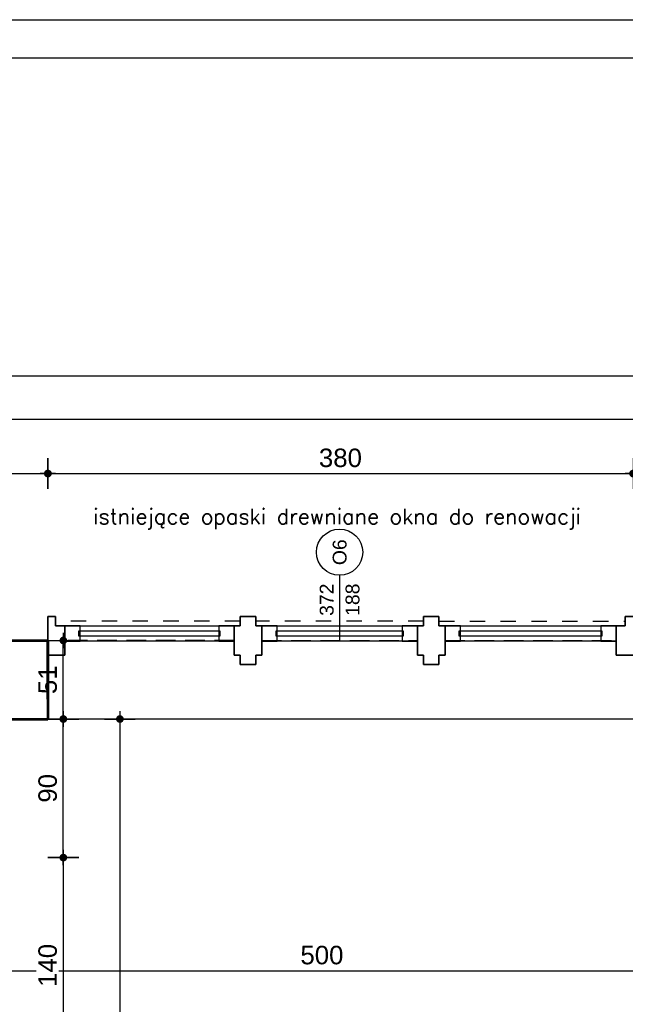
# Model space of a CAD drawing. Header units: millimetres. Extents: x 11979 to 37895, y 18730 to 47884.
# Tile 227 of 256: x 34705 to 35098, y 44872 to 45512. Entities that reach past the tile are written whole.
import ezdxf
from ezdxf.enums import TextEntityAlignment as Align

# ---------------------------------------------------------------- set-up
doc = ezdxf.new("R2010")
doc.units = ezdxf.units.MM
doc.linetypes.add('4002', pattern=[2, 1, -1])
doc.linetypes.add('DASHED', pattern=[19.05, 12.7, -6.35])
for name, color, linetype in [('-LI-WIDOK', 2, 'Continuous'), ('-RAMKA', 2, 'Continuous'), ('-WYMIAR', 8, 'Continuous'), ('_PROJEKTOWANE', 5, 'Continuous'), ('PROJEKTOWANE', 5, 'Continuous')]:
    doc.layers.add(name, color=color, linetype=linetype)
for name, color, linetype, lineweight in [('-ŚCIANY DZIAŁOWE', 3, 'Continuous', 35), ('-ŚCIANY NOŚNE', 4, 'Continuous', 53), ('CIENKA - KRESKOWANIA', 254, 'Continuous', 0)]:
    doc.layers.add(name, color=color, linetype=linetype, lineweight=lineweight)
doc.layers.add('DO USU', color=7, linetype='Continuous', true_color=0x969696)
doc.styles.add('ARIAL', font='arial.ttf', dxfattribs={"height": 0.5})
doc.styles.add('SIMPLEX', font='simplex')
doc.styles.get("Standard").update_dxf_attribs({"font": 'arial.ttf'})
doc.dimstyles.new('CZA-KROPKA-50', dxfattribs={"dimtxt": 12, "dimasz": 1, "dimexe": 2, "dimexo": 25, "dimgap": 4, "dimtad": 1, "dimdec": 1, "dimrnd": 0.5, "dimzin": 9, "dimdsep": 46, "dimtxsty": 'Standard', "dimblk": 'CZA-KROPKA', "dimblk1": 'CZA-KROPKA', "dimblk2": 'CZA-KROPKA', "dimsah": 1, "dimcen": -20, "dimse1": 1, "dimse2": 1, "dimclrd": 8, "dimclre": 8, "dimclrt": 9, "dimadec": 0, "dimazin": 0, "dimtfac": 1, "dimtdec": 1, "dimtmove": 1, "dimatfit": 3, "dimldrblk": 'CZA-KROPKA', "dimfxl": 1, "dimtolj": 1, "dimtzin": 9, "dimarcsym": 0})

# ---------------------------------------------------------------- blocks, each defined once
blk = doc.blocks.new('CZA-KROPKA')
at = {"layer": '-WYMIAR', "linetype": 'ByBlock'}
for p, q in [((0, 10), (0, -10)), ((5, 0), (-5, 0))]:
    blk.add_line(p, q, dxfattribs=at)
at = {"layer": '-WYMIAR', "linetype": 'ByBlock', "const_width": 2.5}
blk.add_lwpolyline([(-1.25, 0, 1), (1.25, 0, 1)], format="xyb", close=True, dxfattribs=at)
blk = doc.blocks.new('*D2683')
at = {"layer": '-LI-WIDOK', "color": 8, "lineweight": -2}
blk.add_line((34651.93, 44893.93), (35149.93, 44893.93), dxfattribs=at)
at = {"layer": 'Defpoints', "color": 0}
for p in [(34650.93, 44897.43), (35150.93, 44897.43), (35150.93, 44893.93)]:
    blk.add_point(p, dxfattribs=at)
at = {"layer": '-LI-WIDOK', "color": 8, "lineweight": -2, "rotation": 180}
blk.add_blockref('CZA-KROPKA', (34650.93, 44893.93), dxfattribs=at)
at = {"layer": '-LI-WIDOK', "color": 8, "lineweight": -2}
blk.add_blockref('CZA-KROPKA', (35150.93, 44893.93), dxfattribs=at)
at = {"layer": '-LI-WIDOK', "color": 9, "insert": (34900.93, 44904.06), "char_height": 12, "attachment_point": 5}
blk.add_mtext('\\A1;500', dxfattribs=at)
blk = doc.blocks.new('*D2695')
at = {"layer": '-LI-WIDOK', "color": 8, "lineweight": -2}
blk.add_line((34733.01, 45058.43), (34733.01, 45107.43), dxfattribs=at)
at = {"layer": 'Defpoints', "color": 0}
for p in [(34733.01, 45108.43), (34733.93, 45108.43), (34733.01, 45057.43)]:
    blk.add_point(p, dxfattribs=at)
at = {"layer": '-LI-WIDOK', "color": 8, "lineweight": -2}
for p, rotation in [((34733.01, 45108.43), 90), ((34733.01, 45057.43), 270)]:
    blk.add_blockref('CZA-KROPKA', p, dxfattribs=dict(at, rotation=rotation))
at = {"layer": '-LI-WIDOK', "color": 9, "insert": (34722.88, 45082.93), "char_height": 12, "attachment_point": 5, "rotation": 90}
blk.add_mtext('\\A1;51', dxfattribs=at)
blk = doc.blocks.new('*D2722')
at = {"layer": '-LI-WIDOK', "color": 8, "lineweight": -2}
blk.add_line((34588.93, 45216.84), (34722, 45216.84), dxfattribs=at)
at = {"layer": 'Defpoints', "color": 0}
for p in [(34723, 45216.84), (34723, 45022.13), (34587.93, 45016.13)]:
    blk.add_point(p, dxfattribs=at)
at = {"layer": '-LI-WIDOK', "color": 8, "lineweight": -2, "rotation": 180}
blk.add_blockref('CZA-KROPKA', (34587.93, 45216.84), dxfattribs=at)
at = {"layer": '-LI-WIDOK', "color": 8, "lineweight": -2}
blk.add_blockref('CZA-KROPKA', (34723, 45216.84), dxfattribs=at)
at = {"layer": '-LI-WIDOK', "color": 9, "insert": (34655.46, 45226.97), "char_height": 12, "attachment_point": 5}
blk.add_mtext('\\A1;135', dxfattribs=at)
blk = doc.blocks.new('*D2723')
at = {"layer": '-LI-WIDOK', "color": 8, "lineweight": -2}
blk.add_line((34723.93, 45216.84), (35101.93, 45216.84), dxfattribs=at)
at = {"layer": 'Defpoints', "color": 0}
for p in [(35102.93, 45216.84), (34722.93, 45022.13), (35102.93, 45022.13)]:
    blk.add_point(p, dxfattribs=at)
at = {"layer": '-LI-WIDOK', "color": 8, "lineweight": -2, "rotation": 180}
blk.add_blockref('CZA-KROPKA', (34722.93, 45216.84), dxfattribs=at)
at = {"layer": '-LI-WIDOK', "color": 8, "lineweight": -2}
blk.add_blockref('CZA-KROPKA', (35102.93, 45216.84), dxfattribs=at)
at = {"layer": '-LI-WIDOK', "color": 9, "insert": (34912.93, 45226.97), "char_height": 12, "attachment_point": 5}
blk.add_mtext('\\A1;380', dxfattribs=at)
blk = doc.blocks.new('*D2736')
at = {"layer": '-LI-WIDOK', "color": 8, "lineweight": -2}
blk.add_line((34132.93, 45252.2), (35187.93, 45252.2), dxfattribs=at)
at = {"layer": 'Defpoints', "color": 0}
for p in [(35188.93, 45252.2), (34131.93, 45022.13), (35188.93, 45022.13)]:
    blk.add_point(p, dxfattribs=at)
at = {"layer": '-LI-WIDOK', "color": 8, "lineweight": -2, "rotation": 180}
blk.add_blockref('CZA-KROPKA', (34131.93, 45252.2), dxfattribs=at)
at = {"layer": '-LI-WIDOK', "color": 8, "lineweight": -2}
blk.add_blockref('CZA-KROPKA', (35188.93, 45252.2), dxfattribs=at)
at = {"layer": '-LI-WIDOK', "color": 9, "insert": (34660.43, 45262.32), "char_height": 12, "attachment_point": 5}
blk.add_mtext('\\A1;1057', dxfattribs=at)
blk = doc.blocks.new('*D2738')
at = {"layer": '-LI-WIDOK', "color": 8, "lineweight": -2}
blk.add_line((34132.93, 45280.39), (36311.93, 45280.39), dxfattribs=at)
at = {"layer": 'Defpoints', "color": 0}
for p in [(36312.93, 45280.39), (34131.93, 45022.13), (36312.93, 44721.13)]:
    blk.add_point(p, dxfattribs=at)
at = {"layer": '-LI-WIDOK', "color": 8, "lineweight": -2, "rotation": 180}
blk.add_blockref('CZA-KROPKA', (34131.93, 45280.39), dxfattribs=at)
at = {"layer": '-LI-WIDOK', "color": 8, "lineweight": -2}
blk.add_blockref('CZA-KROPKA', (36312.93, 45280.39), dxfattribs=at)
at = {"layer": '-LI-WIDOK', "color": 9, "insert": (35222.43, 45290.52), "char_height": 12, "attachment_point": 5}
blk.add_mtext('\\A1;2181', dxfattribs=at)
blk = doc.blocks.new('*D2791')
at = {"layer": '-ŚCIANY DZIAŁOWE', "color": 8, "lineweight": -2}
blk.add_line((34733, 44966.43), (34733, 44828.43), dxfattribs=at)
at = {"layer": 'Defpoints', "color": 0}
for p in [(34650.93, 44967.43), (34650.93, 44827.43), (34733, 44827.43)]:
    blk.add_point(p, dxfattribs=at)
at = {"layer": '-ŚCIANY DZIAŁOWE', "color": 8, "lineweight": -2}
for p, rotation in [((34733, 44967.43), 90), ((34733, 44827.43), 270)]:
    blk.add_blockref('CZA-KROPKA', p, dxfattribs=dict(at, rotation=rotation))
at = {"layer": '-ŚCIANY DZIAŁOWE', "color": 9, "insert": (34722.87, 44897.43), "char_height": 12, "attachment_point": 5, "rotation": 90, "bg_fill": 3, "box_fill_scale": 1.1, "bg_fill_color": 257, "bg_fill_transparency": 0}
blk.add_mtext('\\A1;140', dxfattribs=at)
blk = doc.blocks.new('*D2792')
at = {"layer": '-ŚCIANY DZIAŁOWE', "color": 8, "lineweight": -2}
blk.add_line((34733.01, 44968.43), (34733.01, 45056.43), dxfattribs=at)
at = {"layer": 'Defpoints', "color": 0}
for p in [(34650.93, 45057.43), (34733.01, 45057.43), (34650.93, 44967.43)]:
    blk.add_point(p, dxfattribs=at)
at = {"layer": '-ŚCIANY DZIAŁOWE', "color": 8, "lineweight": -2}
for p, rotation in [((34733.01, 45057.43), 90), ((34733.01, 44967.43), 270)]:
    blk.add_blockref('CZA-KROPKA', p, dxfattribs=dict(at, rotation=rotation))
at = {"layer": '-ŚCIANY DZIAŁOWE', "color": 9, "insert": (34722.88, 45012.43), "char_height": 12, "attachment_point": 5, "rotation": 90, "bg_fill": 3, "box_fill_scale": 1.1, "bg_fill_color": 257, "bg_fill_transparency": 0}
blk.add_mtext('\\A1;90', dxfattribs=at)
blk = doc.blocks.new('RAMAMAMA')
at = {"layer": '-RAMKA', "color": 8}
blk.add_line((11414.16, 27756.74), (14914.16, 27756.74), dxfattribs=at)
at = {"layer": '-RAMKA', "color": 2}
blk.add_line((14889.16, 27731.74), (11539.16, 27731.74), dxfattribs=at)
blk = doc.blocks.new('*D2931')
at = {"layer": '_PROJEKTOWANE', "color": 8, "lineweight": -2}
blk.add_line((34769.74, 45056.43), (34769.74, 44271.43), dxfattribs=at)
at = {"layer": 'Defpoints', "color": 0}
for p in [(34781.58, 45057.43), (34769.74, 44270.43), (34781.58, 44270.43)]:
    blk.add_point(p, dxfattribs=at)
at = {"layer": '_PROJEKTOWANE', "color": 8, "lineweight": -2}
for p, rotation in [((34769.74, 45057.43), 90), ((34769.74, 44270.43), 270)]:
    blk.add_blockref('CZA-KROPKA', p, dxfattribs=dict(at, rotation=rotation))
at = {"layer": '_PROJEKTOWANE', "color": 9, "insert": (34759.61, 44663.93), "char_height": 12, "attachment_point": 5, "rotation": 90}
blk.add_mtext('\\A1;787', dxfattribs=at)

msp = doc.modelspace()

# ---------------------------------------------------------------- linework, layer by layer
at = {"layer": '-LI-WIDOK', "linetype": 'DASHED'}
for p, q in [((34843.93, 45108.43), (34733.93, 45108.43)), ((34861.93, 45108.43), (34962.93, 45108.43)), ((34980.93, 45108.43), (35091.93, 45108.43))]:
    msp.add_line(p, q, dxfattribs=at)
at = {"layer": '-LI-WIDOK'}
msp.add_line((35102.93, 45057.43), (34722.93, 45057.43), dxfattribs=at)
at = {"layer": '-ŚCIANY DZIAŁOWE'}
for p, q in [((34722.93, 45117.93), (34722.93, 45123.93)), ((34722.93, 45123.93), (34727.93, 45123.93)), ((34727.93, 45123.93), (34727.93, 45117.93)), ((34852.93, 45123.93), (34847.93, 45123.93)), ((34847.93, 45123.93), (34847.93, 45117.93)), ((34852.93, 45123.93), (34857.93, 45123.93)), ((34857.93, 45123.93), (34857.93, 45117.93)), ((34971.93, 45123.93), (34966.93, 45123.93)), ((34966.93, 45123.93), (34966.93, 45117.93)), ((34971.93, 45123.93), (34976.93, 45123.93)), ((34976.93, 45123.93), (34976.93, 45117.93)), ((35102.93, 45123.93), (35097.93, 45123.93)), ((35097.93, 45123.93), (35097.93, 45117.93)), ((34722.93, 45117.93), (34722.93, 45108.43)), ((34727.93, 45117.93), (34733.93, 45117.93)), ((34733.93, 45117.93), (34733.93, 45098.93)), ((34733.93, 45098.93), (34733.93, 45117.93)), ((34847.93, 45117.93), (34843.93, 45117.93)), ((34843.93, 45117.93), (34843.93, 45098.93)), ((34857.93, 45117.93), (34861.93, 45117.93)), ((34861.93, 45117.93), (34861.93, 45098.93)), ((34966.93, 45117.93), (34962.93, 45117.93)), ((34962.93, 45117.93), (34962.93, 45098.93)), ((34976.93, 45117.93), (34980.93, 45117.93)), ((34980.93, 45117.93), (34980.93, 45098.93)), ((35097.93, 45117.93), (35091.93, 45117.93)), ((35091.93, 45117.93), (35091.93, 45098.93)), ((34722.93, 45108.43), (34722.93, 45070.43)), ((34733.93, 45098.93), (34722.93, 45098.93)), ((34843.93, 45098.93), (34847.93, 45098.93)), ((34847.93, 45092.93), (34847.93, 45098.93)), ((34857.93, 45098.93), (34861.93, 45098.93)), ((34857.93, 45092.93), (34857.93, 45098.93)), ((34962.93, 45098.93), (34966.93, 45098.93)), ((34966.93, 45092.93), (34966.93, 45098.93)), ((34976.93, 45098.93), (34980.93, 45098.93)), ((34976.93, 45092.93), (34976.93, 45098.93)), ((35091.93, 45098.93), (35102.93, 45098.93)), ((34852.93, 45092.93), (34847.93, 45092.93)), ((34852.93, 45092.93), (34857.93, 45092.93)), ((34971.93, 45092.93), (34966.93, 45092.93)), ((34971.93, 45092.93), (34976.93, 45092.93))]:
    msp.add_line(p, q, dxfattribs=at)
at = {"layer": '-ŚCIANY NOŚNE'}
for p, q in [((34612.93, 45108.43), (34722.93, 45108.43)), ((34722.93, 45108.43), (34722.93, 45057.43)), ((34722.93, 45070.43), (34722.93, 45108.43)), ((34650.93, 45057.43), (34722.93, 45057.43))]:
    msp.add_line(p, q, dxfattribs=at)
at = {"layer": 'CIENKA - KRESKOWANIA', "linetype": 'DASHED', "ltscale": 0.5}
for p, q in [((34733.93, 45117.93), (34847.93, 45117.93)), ((34857.93, 45117.93), (34966.93, 45117.93)), ((34976.93, 45117.93), (35097.93, 45117.93))]:
    msp.add_line(p, q, dxfattribs=at)
at = {"layer": 'DO USU', "linetype": '4002', "ltscale": 10}
for p, q in [((34847.93, 45120.93), (34727.93, 45120.93)), ((34966.93, 45120.93), (34857.93, 45120.93)), ((34976.93, 45120.93), (35097.93, 45120.93))]:
    msp.add_line(p, q, dxfattribs=at)
at = {"layer": 'PROJEKTOWANE'}
msp.add_line((34912.41, 45150.75), (34912.43, 45107.93), dxfattribs=at)
for points in [[(34733.93, 45107.93), (34743.93, 45107.93), (34743.93, 45117.93), (34733.93, 45117.93)], [(34843.93, 45107.93), (34733.93, 45107.93), (34733.93, 45117.93), (34843.93, 45117.93)], [(34833.93, 45107.93), (34843.93, 45107.93), (34843.93, 45117.93), (34833.93, 45117.93)], [(34861.93, 45107.93), (34871.93, 45107.93), (34871.93, 45117.93), (34861.93, 45117.93)], [(34861.93, 45117.93), (34962.93, 45117.93), (34962.93, 45107.93), (34861.93, 45107.93)], [(34952.93, 45107.93), (34962.93, 45107.93), (34962.93, 45117.93), (34952.93, 45117.93)], [(34980.93, 45107.93), (34990.93, 45107.93), (34990.93, 45117.93), (34980.93, 45117.93)], [(34980.93, 45117.93), (35091.93, 45117.93), (35091.93, 45107.93), (34980.93, 45107.93)], [(35081.93, 45107.93), (35091.93, 45107.93), (35091.93, 45117.93), (35081.93, 45117.93)], [(34742.93, 45114.43), (34742.93, 45111.43), (34834.93, 45111.43), (34834.93, 45114.43)], [(34870.93, 45114.43), (34870.93, 45111.43), (34953.93, 45111.43), (34953.93, 45114.43)], [(34989.93, 45114.43), (34989.93, 45111.43), (35082.93, 45111.43), (35082.93, 45114.43)]]:
    msp.add_lwpolyline(points, close=True, dxfattribs=at)
msp.add_circle((34912.41, 45165.75), 15, dxfattribs=at)

# ---------------------------------------------------------------- texts
at = {"layer": 'PROJEKTOWANE', "style": 'SIMPLEX'}
msp.add_text('istniejące opaski drewniane okna do renowacji', height=10, dxfattribs=at).set_placement((34910.78, 45188.99), align=Align.MIDDLE_CENTER)
at = {"layer": 'PROJEKTOWANE', "style": 'ARIAL'}
for s, p in [('O6', (34912.41, 45165.75)), ('372', (34904.01, 45134.92)), ('188', (34920.79, 45134.92))]:
    msp.add_text(s, height=9, rotation=90, dxfattribs=at).set_placement(p, align=Align.MIDDLE_CENTER)

# ---------------------------------------------------------------- dimensions: what is measured, and where the dimension line sits
at = {"layer": '-LI-WIDOK'}
for base, p1, p2, picture, middle in [((36312.93, 45280.39), (34131.93, 45022.13), (36312.93, 44721.13), '*D2738', (35222.43, 45290.52)), ((35188.93, 45252.2), (34131.93, 45022.13), (35188.93, 45022.13), '*D2736', (34660.43, 45262.32)), ((34723, 45216.84), (34587.93, 45016.13), (34723, 45022.13), '*D2722', (34655.46, 45226.97)), ((35102.93, 45216.84), (34722.93, 45022.13), (35102.93, 45022.13), '*D2723', (34912.93, 45226.97)), ((35150.93, 44893.93), (34650.93, 44897.43), (35150.93, 44897.43), '*D2683', (34900.93, 44904.06))]:
    dim = msp.add_linear_dim(base=base, p1=p1, p2=p2, dimstyle='CZA-KROPKA-50', override={"dimfxl": 0, "dimfxlon": 1}, dxfattribs=at)
    dim.commit()
    dim.dimension.update_dxf_attribs({"geometry": picture, "text_midpoint": middle})
dim = msp.add_linear_dim(base=(34733.01, 45108.43), p1=(34733.01, 45057.43), p2=(34733.93, 45108.43), angle=90, dimstyle='CZA-KROPKA-50', override={"dimfxl": 0, "dimfxlon": 1}, dxfattribs=at)
dim.commit()
dim.dimension.update_dxf_attribs({"geometry": '*D2695', "text_midpoint": (34722.88, 45082.93)})
at = {"layer": '_PROJEKTOWANE'}
dim = msp.add_linear_dim(base=(34769.74, 44270.43), p1=(34781.58, 45057.43), p2=(34781.58, 44270.43), angle=90, dimstyle='CZA-KROPKA-50', dxfattribs=at)
dim.commit()
dim.dimension.update_dxf_attribs({"geometry": '*D2931', "text_midpoint": (34759.61, 44663.93)})

# ---------------------------------------------------------------- next in the draw order: dimensions: what is measured, and where the dimension line sits
at = {"layer": '-ŚCIANY DZIAŁOWE'}
dim = msp.add_linear_dim(base=(34733, 44827.43), p1=(34650.93, 44967.43), p2=(34650.93, 44827.43), angle=90, dimstyle='CZA-KROPKA-50', override={"dimfxl": 0, "dimfxlon": 1, "dimtfill": 1}, dxfattribs=at)
dim.commit()
dim.dimension.update_dxf_attribs({"geometry": '*D2791', "text_midpoint": (34722.87, 44897.43)})

# ---------------------------------------------------------------- next in the draw order: dimensions: what is measured, and where the dimension line sits
dim = msp.add_linear_dim(base=(34733.01, 45057.43), p1=(34650.93, 44967.43), p2=(34650.93, 45057.43), angle=90, dimstyle='CZA-KROPKA-50', override={"dimfxl": 0, "dimfxlon": 1, "dimtfill": 1}, dxfattribs=at)
dim.commit()
dim.dimension.update_dxf_attribs({"geometry": '*D2792', "text_midpoint": (34722.88, 45012.43)})

# ---------------------------------------------------------------- next in the draw order: block references
at = {"layer": '_PROJEKTOWANE'}
msp.add_blockref('RAMAMAMA', (22326.88, 17754.84), dxfattribs=at)

doc.saveas('drawing.dxf')
